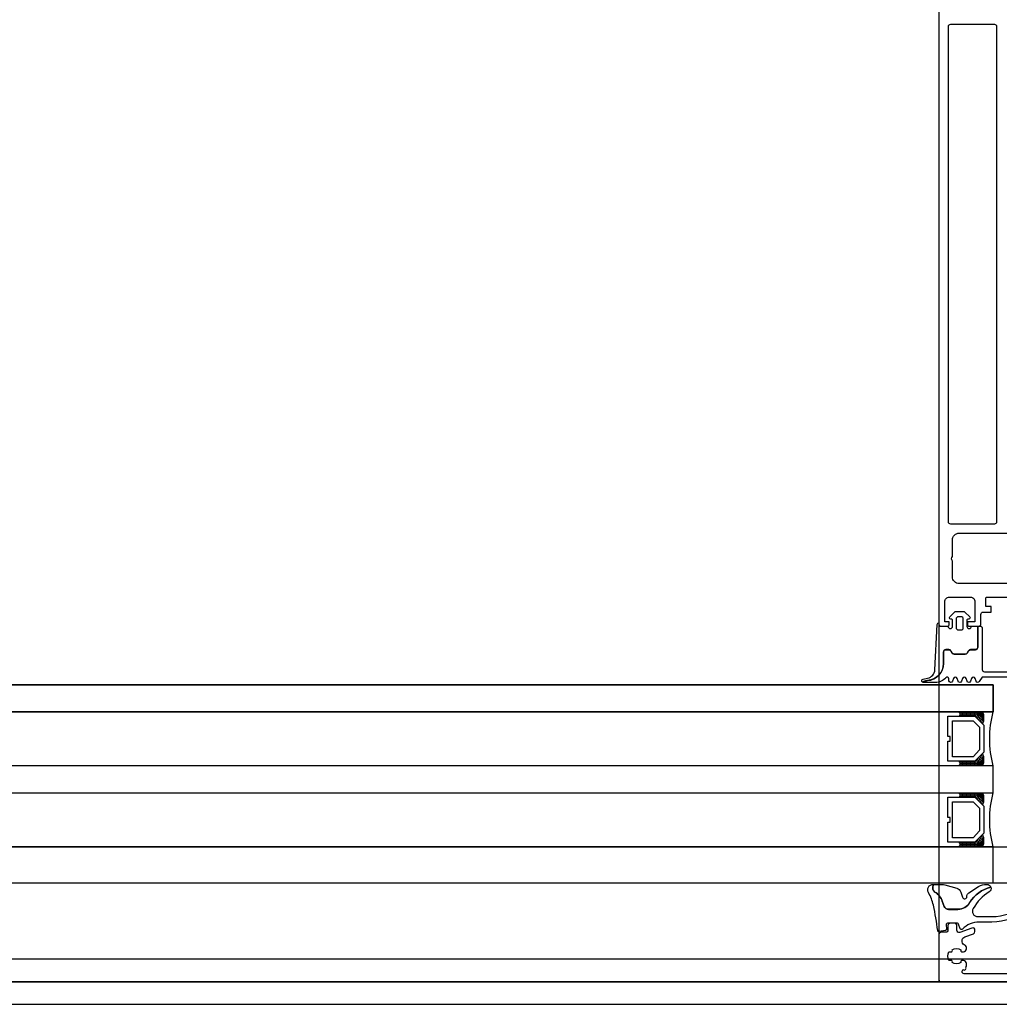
# Model space of a CAD drawing. Header units: millimetres. Extents: x 373037 to 682063, y 76092 to 274210.
# Tile 112 of 256: x 667865 to 668083, y 249592 to 249811. Entities that reach past the tile are written whole.
import ezdxf

# ---------------------------------------------------------------- set-up
doc = ezdxf.new("R2010")
doc.units = ezdxf.units.MM
doc.header["$LTSCALE"] = 100
doc.linetypes.add('ČÁRKOVANÁ', pattern=[19.05, 12.7, -6.35])
doc.layers.get('0').update_dxf_attribs({"linetype": 'CONTINUOUS'})
doc.layers.add('PUDORYS', color=253, linetype='CONTINUOUS')

# ---------------------------------------------------------------- blocks, each defined once
blk = doc.blocks.new('284336')
for points in [[(-0.7, -9.6), (-10, -9.6, 0.414511), (-10.51, -10.11), (-10.51, -15.51, -1), (-11.69, -15.51), (-11.69, -9.6), (-12.69, -8.95, -0.668884), (-12.6, -8.23), (-11.99, -8.01, 0.766384), (-11.99, -7.21), (-12.6, -6.99, -0.76831), (-12.6, -6.23), (-11.99, -6.01, 0.766384), (-11.99, -5.21), (-12.6, -4.99, -0.76831), (-12.6, -4.23), (-11.99, -4.01, 0.766384), (-11.99, -3.21), (-12.6, -2.99, -0.877523), (-12.5, -2.22), (-12.1, -2.22, 0.698129), (-11.83, -1.5, -0.220231), (-12.89, 0.78), (-12.89, 3.45, -0.157143), (-12.82, 3.68), (-12.69, 3.42, -0.067482), (-12.48, 2.53, 0.393136), (-8.66, -1.02), (-6.1, -1.02, -0.414214), (-5.61, -1.51), (-5.61, -2.22, -0.267949), (-5.85, -2.65), (-6.35, -2.93, 0.267949), (-6.61, -3.38), (-6.61, -5.84, 0.267949), (-6.35, -6.29), (-5.85, -6.57, -0.267949), (-5.61, -7), (-5.61, -8.11, 0.414215), (-5.1, -8.62), (-0.41, -8.62), (-0.41, -9.31, -0.414212), (-0.7, -9.6)], [(-0.41, 0), (-0.41, -2, 0.990243), (-0.4, -3.02), (0.9, -3.02, 0.414214), (1.21, -2.71), (1.21, -2.61, -0.668123), (1.71, -2.4), (2.75, -3.45, -0.199004), (2.89, -3.79), (2.89, -5.43, -0.199038), (2.75, -5.77), (1.71, -6.82, -0.668191), (1.21, -6.61), (1.21, -6.51, 0.414214), (0.9, -6.2), (-0.4, -6.2, 0.990269), (-0.41, -7.22), (-0.41, -8.6), (-5.1, -8.6, -0.414215), (-5.59, -8.11), (-5.59, -7, 0.267949), (-5.84, -6.56), (-6.34, -6.27, -0.267949), (-6.59, -5.84), (-6.59, -3.38, -0.267949), (-6.34, -2.95), (-5.84, -2.66, 0.267949), (-5.59, -2.22), (-5.59, -1.51, 0.414214), (-6.1, -1), (-8.66, -1, -0.393156), (-12.46, 2.53, 0.067572), (-12.67, 3.43), (-12.8, 3.7, -0.637545), (-12.12, 3.53), (-11.92, 2.53, 0.344315), (-10.06, 0.91), (0, 0.38, -0.406913), (0.39, 0), (-0.41, 0)], [(1.7, -4.31, 0.414235), (1.2, -3.81), (-0.7, -3.81, 0.414214), (-1.2, -4.31), (-1.2, -4.91, 0.414214), (-0.7, -5.41), (1.2, -5.41, 0.414235), (1.7, -4.91), (1.7, -4.31)]]:
    blk.add_lwpolyline(points, format="xyb", close=True)
blk = doc.blocks.new('433270')
blk.add_lwpolyline([(1, 0, 0.414364), (0, -1), (0, -1.4, 0.255924), (0.23, -1.83, -0.547723), (0.23, -3.17, 0.255924), (0, -3.6), (0, -14.6, 0.414214), (0.3, -14.9), (1.2, -14.9, 0.414214), (1.7, -14.4), (1.7, -10.3, -0.414214), (2, -10), (6, -10, 0.414248), (7, -9), (7, -7.7, 0.414179), (6.5, -7.2), (5.7, -7.2, 0.414232), (5.4, -7.5), (5.4, -8.2, -0.414198), (5.1, -8.5), (2.8, -8.5, -0.414204), (1.8, -7.5), (1.8, -4.49, -0.147432), (1.97, -3.94, 0.147461), (2.4, -2.5), (2.4, -2.3, -0.414214), (2.9, -1.8), (21.87, -1.8, -0.668178), (22.22, -2.65), (22.16, -2.72, 1), (21.59, -3.29), (21.52, -3.35, 0.198912), (21.38, -3.71), (21.38, -4.05, 0.414214), (22.08, -4.75), (22.38, -4.75, 0.576988), (22.64, -4.3, -0.311246), (24.56, -4.3, 0.576988), (24.82, -4.75), (25.3, -4.75, -0.260065), (25.3, -6.65), (24.82, -6.65, 0.576988), (24.56, -7.1, -0.311246), (22.64, -7.1, 0.576988), (22.38, -6.65), (22.08, -6.65, 0.414214), (21.38, -7.35), (21.38, -7.61, 0.267949), (21.63, -8.04), (21.89, -8.2, -0.637047), (21.73, -10), (19.83, -10.7, 0.315299), (19.5, -11.17), (19.5, -11.49, 0.520567), (20.17, -11.96), (22.83, -10.99, -0.520567), (23.5, -11.46), (23.5, -12.5, 0.414062), (24, -13), (25, -13, 0.414186), (25.5, -12.5), (25.5, -11.5, -0.414182), (26, -11), (27, -11, 0.414214), (27.5, -10.5), (27.5, -0.5, 0.414214), (27, 0), (1, 0)], format="xyb", close=True)
blk = doc.blocks.new('284325')
for points in [[(0.84, -5.23, -0.560316), (0.94, -4.73), (1.94, -4.36, 0.3153), (2.14, -4.08), (2.14, -1.89, 0.451558), (1.8, -1.59), (0.9, -1.7, -0.399586), (0.57, -1.46), (0.3, -0.07, -0.415977), (0.53, 0.29, 0.024107), (6.15, 1.24, 0.076636), (8.99, 2.34, -0.577615), (10.79, 1.3), (10.02, 1.37, 0.283171), (9.08, 0.9, -0.168429), (7.07, -0.74), (5.9, -1.16, 0.315302), (5.24, -2.1), (5.24, -4.21, 0.269719), (6.76, -6.82, -0.194797), (10.18, -11.53, -0.342663), (9.17, -11.17, 0.119207), (5.43, -7.59, 0.578571), (3.63, -8.62), (3.63, -11.77, 0.176415), (6.16, -18.72, -1), (5.24, -19.49, -0.176415), (2.43, -11.77), (2.43, -8.89, 0.208286), (0.84, -5.23)], [(8.95, -6.65), (10.32, -8.78, -0.134555), (10.79, -10.63, -0.339795), (10.19, -11.53, 0.194788), (6.76, -6.81, -0.269736), (5.25, -4.21), (5.25, -2.1, -0.315302), (5.9, -1.17), (7.07, -0.74, 0.168429), (9.09, 0.89, -0.283167), (10.01, 1.36), (10.79, 1.29), (10.79, -0.74, -0.070852), (10.71, -1.3), (9.95, -3.93, -0.241839), (9.08, -4.83), (7.93, -5.22, 0.836024), (8.08, -6.19), (8.11, -6.19, -0.255349), (8.95, -6.65)]]:
    blk.add_lwpolyline(points, format="xyb", close=True)

msp = doc.modelspace()

# ---------------------------------------------------------------- linework, layer by layer
at = {"layer": 'PUDORYS', "color": 252, "true_color": 0x939598}
for p, q in [((668081.14, 249663.15), (667738.14, 249663.15)), ((668081.14, 249657.15), (668081.14, 249663.15)), ((667738.14, 249657.15), (668081.14, 249657.15)), ((668081.14, 249645.15), (667738.14, 249645.15)), ((668081.14, 249639.15), (668081.14, 249645.15)), ((667738.14, 249639.15), (668081.14, 249639.15)), ((668081.14, 249627.15), (667738.14, 249627.15)), ((668081.14, 249619.15), (668081.14, 249627.15)), ((667738.14, 249619.15), (668081.14, 249619.15))]:
    msp.add_line(p, q, dxfattribs=at)
at = {"layer": 'PUDORYS', "color": 252, "ltscale": 15, "true_color": 0x939598}
for points in [[(655036.64, 249592.15), (681616.64, 249592.15), (681616.64, 273272.15), (655036.64, 273272.15)], [(681611.64, 273267.15), (655041.64, 273267.15), (655041.64, 249597.15), (681611.64, 249597.15)], [(655063.64, 249619.15), (681589.64, 249619.15), (681589.64, 273245.15), (655063.64, 273245.15)], [(681581.64, 273237.15), (655071.64, 273237.15), (655071.64, 249627.15), (681581.64, 249627.15)], [(668069.14, 249597.15), (668134.14, 249597.15), (668134.14, 249825.15), (668069.14, 249825.15)], [(668081.14, 249657.15), (667738.14, 249657.15), (667738.14, 249663.15), (668081.14, 249663.15)], [(667738.14, 249639.15), (668081.14, 249639.15), (668081.14, 249645.15), (667738.14, 249645.15)]]:
    msp.add_lwpolyline(points, close=True, dxfattribs=at)
at = {"layer": 'PUDORYS', "color": 252, "linetype": 'ČÁRKOVANÁ', "ltscale": 5, "true_color": 0x939598}
for points in [[(681606.64, 249602.15), (655036.64, 249602.15), (655036.64, 273272.15), (681606.64, 273272.15)], [(681611.64, 249597.15), (655041.64, 249597.15), (655041.64, 273267.15), (681611.64, 273267.15)]]:
    msp.add_lwpolyline(points, close=True, dxfattribs=at)
at = {"layer": 'PUDORYS', "color": 252, "true_color": 0x939598}
for points in [[(668069.14, 249825.15), (668069.14, 249676.65, 0.414214), (668069.64, 249676.15), (668070.94, 249676.15, 0.41422), (668071.44, 249676.65), (668071.44, 249677.15), (668070.44, 249677.15), (668070.44, 249681.65, -0.414214), (668071.44, 249682.65), (668076.14, 249682.65, -0.414214), (668077.14, 249681.65), (668077.14, 249677.15), (668075.44, 249677.15), (668075.44, 249676.65, 0.414201), (668075.94, 249676.15), (668077.94, 249676.15, 0.414214), (668078.44, 249676.65), (668078.44, 249678.8, -0.414214), (668078.94, 249679.3), (668080.74, 249679.3), (668080.74, 249680.55), (668079.54, 249680.55), (668079.54, 249682.35, -0.414214), (668079.84, 249682.65), (668085.14, 249682.65, -0.414167)], [(668091.99, 249685.65), (668073.63, 249685.65, -0.414214), (668072.13, 249687.15), (668072.13, 249690.66, -0.399985), (668072.13, 249691.66), (668072.13, 249695.35, -0.414214), (668073.63, 249696.85), (668091.99, 249696.85, 0.13165)]]:
    msp.add_lwpolyline(points, format="xyb", dxfattribs=at)
msp.add_lwpolyline([(668071.24, 249699.35), (668071.24, 249809.45, -0.414214), (668071.74, 249809.95), (668081.44, 249809.95, -0.414214), (668081.94, 249809.45), (668081.94, 249699.35, -0.414214), (668081.44, 249698.85), (668071.74, 249698.85, -0.414214), (668071.24, 249699.35)], format="xyb", close=True, dxfattribs=at)
for points in [[(668071.14, 249656.15), (668077.14, 249656.15), (668079.14, 249654.15), (668079.14, 249648.15), (668077.14, 249646.15), (668071.14, 249646.15), (668071.14, 249650.65), (668071.64, 249650.65), (668071.64, 249651.65), (668071.14, 249651.65)], [(668072.14, 249647.15), (668072.14, 249655.15), (668076.72, 249655.15), (668078.14, 249653.74), (668078.14, 249648.71), (668076.72, 249647.15)], [(668071.14, 249638.15), (668077.14, 249638.15), (668079.14, 249636.15), (668079.14, 249630.15), (668077.14, 249628.15), (668071.14, 249628.15), (668071.14, 249632.65), (668071.64, 249632.65), (668071.64, 249633.65), (668071.14, 249633.65)], [(668072.14, 249629.15), (668072.14, 249637.15), (668076.72, 249637.15), (668078.14, 249635.74), (668078.14, 249630.71), (668076.72, 249629.15)]]:
    msp.add_lwpolyline(points, close=True, dxfattribs=at)
for centre, radius, start, end in [((668073.28, 249656.65), 0.596, 303.0366, 56.9634), ((668073.57, 249656.65), 0.596, 303.0366, 56.9634), ((668073.86, 249656.65), 0.596, 303.0366, 56.9634), ((668074.15, 249656.65), 0.596, 303.0366, 56.9634), ((668074.45, 249656.65), 0.596, 303.0366, 56.9634), ((668074.74, 249656.65), 0.596, 303.0366, 56.9634), ((668075.03, 249656.65), 0.596, 303.0366, 56.9634), ((668075.32, 249656.65), 0.596, 303.0366, 56.9634), ((668075.62, 249656.65), 0.596, 303.0366, 56.9634), ((668075.91, 249656.65), 0.596, 303.0366, 56.9634), ((668076.2, 249656.65), 0.596, 303.0366, 56.9634), ((668076.49, 249656.65), 0.596, 303.0366, 56.9634), ((668076.79, 249656.65), 0.596, 303.0366, 56.9634), ((668076.8, 249656.52), 0.879, 313.9949, 46.4964), ((668076.71, 249656.37), 1.26, 321.9656, 38.4996), ((668076.55, 249656.23), 1.71, 327.2949, 32.6857), ((668076.3, 249656.09), 2.25, 331.5273, 28.4028), ((668075.95, 249655.92), 2.9, 335.3067, 25.2952), ((668075.59, 249655.8), 3.55, 337.2938, 22.409), ((668103.03, 249651.15), 22.7, 164.6728, 195.3272), ((668076.8, 249645.79), 0.879, 313.5036, 46.0051), ((668076.71, 249645.94), 1.26, 321.5004, 38.0344), ((668076.55, 249646.08), 1.71, 327.3143, 32.7051), ((668076.3, 249646.22), 2.25, 331.5972, 28.4727), ((668075.95, 249646.39), 2.9, 334.7048, 24.6933), ((668075.59, 249646.51), 3.55, 337.591, 22.7062), ((668073.28, 249645.65), 0.596, 303.0366, 56.9634), ((668073.57, 249645.65), 0.596, 303.0366, 56.9634), ((668073.86, 249645.65), 0.596, 303.0366, 56.9634), ((668074.15, 249645.65), 0.596, 303.0366, 56.9634), ((668074.45, 249645.65), 0.596, 303.0366, 56.9634), ((668074.74, 249645.65), 0.596, 303.0366, 56.9634), ((668075.03, 249645.65), 0.596, 303.0366, 56.9634), ((668075.32, 249645.65), 0.596, 303.0366, 56.9634), ((668075.62, 249645.65), 0.596, 303.0366, 56.9634), ((668075.91, 249645.65), 0.596, 303.0366, 56.9634), ((668076.2, 249645.65), 0.596, 303.0366, 56.9634), ((668076.49, 249645.65), 0.596, 303.0366, 56.9634), ((668076.79, 249645.65), 0.596, 303.0366, 56.9634), ((668073.28, 249638.65), 0.596, 303.0366, 56.9634), ((668073.57, 249638.65), 0.596, 303.0366, 56.9634), ((668073.86, 249638.65), 0.596, 303.0366, 56.9634), ((668074.15, 249638.65), 0.596, 303.0366, 56.9634), ((668074.45, 249638.65), 0.596, 303.0366, 56.9634), ((668074.74, 249638.65), 0.596, 303.0366, 56.9634), ((668075.03, 249638.65), 0.596, 303.0366, 56.9634), ((668075.32, 249638.65), 0.596, 303.0366, 56.9634), ((668075.62, 249638.65), 0.596, 303.0366, 56.9634), ((668075.91, 249638.65), 0.596, 303.0366, 56.9634), ((668076.2, 249638.65), 0.596, 303.0366, 56.9634), ((668076.49, 249638.65), 0.596, 303.0366, 56.9634), ((668076.79, 249638.65), 0.596, 303.0366, 56.9634), ((668076.8, 249638.52), 0.879, 313.9949, 46.4964), ((668076.71, 249638.37), 1.26, 321.9656, 38.4996), ((668076.55, 249638.23), 1.71, 327.2949, 32.6857), ((668076.3, 249638.09), 2.25, 331.5273, 28.4028), ((668075.95, 249637.92), 2.9, 335.3067, 25.2952), ((668075.59, 249637.8), 3.55, 337.2938, 22.409), ((668103.03, 249633.15), 22.7, 164.6728, 195.3272), ((668076.71, 249627.94), 1.26, 321.5004, 38.0344), ((668076.55, 249628.08), 1.71, 327.3143, 32.7051), ((668076.3, 249628.22), 2.25, 331.5972, 28.4727), ((668075.95, 249628.39), 2.9, 334.7048, 24.6933), ((668075.59, 249628.51), 3.55, 337.591, 22.7062), ((668073.28, 249627.65), 0.596, 303.0366, 56.9634), ((668073.57, 249627.65), 0.596, 303.0366, 56.9634), ((668073.86, 249627.65), 0.596, 303.0366, 56.9634), ((668074.15, 249627.65), 0.596, 303.0366, 56.9634), ((668074.45, 249627.65), 0.596, 303.0366, 56.9634), ((668074.74, 249627.65), 0.596, 303.0366, 56.9634), ((668075.03, 249627.65), 0.596, 303.0366, 56.9634), ((668075.32, 249627.65), 0.596, 303.0366, 56.9634), ((668075.62, 249627.65), 0.596, 303.0366, 56.9634), ((668075.91, 249627.65), 0.596, 303.0366, 56.9634), ((668076.2, 249627.65), 0.596, 303.0366, 56.9634), ((668076.49, 249627.65), 0.596, 303.0366, 56.9634), ((668076.79, 249627.65), 0.596, 303.0366, 56.9634), ((668076.8, 249627.79), 0.879, 313.5036, 46.0051)]:
    msp.add_arc(centre, radius, start, end, dxfattribs=at)

# ---------------------------------------------------------------- block references
for name, p, rotation in [('284336', (668069.14, 249676.56), 90), ('284325', (668069.14, 249608.01), 90), ('433270', (668096.64, 249597.15), 180)]:
    msp.add_blockref(name, p, dxfattribs=dict(at, rotation=rotation))

doc.saveas('drawing.dxf')
